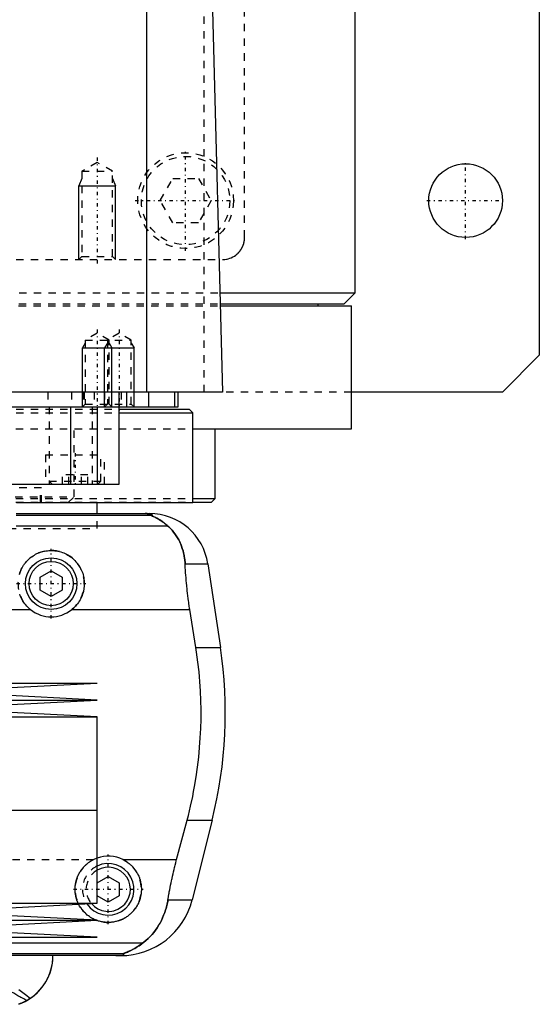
# Model space of a CAD drawing. Extents: x -105 to 105, y -137 to 442.
# Tile 5 of 11: x 34 to 105, y -67 to 67. Entities that reach past the tile are written whole.
import ezdxf

# ---------------------------------------------------------------- set-up
doc = ezdxf.new("R2010")
doc.units = 0
doc.linetypes.add('CENTER', pattern=[1.5, 0.45, -0.5, 0.05, -0.5])
doc.linetypes.add('DASHED', pattern=[2, 1, -1])
for name, color, linetype in [('AM_0', 7, 'CONTINUOUS'), ('AM_10', 7, 'CONTINUOUS'), ('AM_3', 7, 'DASHED'), ('AM_7', 7, 'CENTER')]:
    doc.layers.add(name, color=color, linetype=linetype)

msp = doc.modelspace()

# ---------------------------------------------------------------- linework, layer by layer
at = {"layer": 'AM_0', "color": 7, "linetype": 'CONTINUOUS'}
for p, q in [((105, 311.5), (105, 21.5)), ((80, 30), (80, 291.5)), ((51.74, 16.5), (51.74, 77.05)), ((60.5, 73.35), (62, 16.5)), ((61.61, 30), (80, 30)), ((78.5, 28.5), (80, 30)), ((61.65, 28.5), (78.5, 28.5)), ((61.66, 28.2), (79.5, 28.2)), ((75, 28.2), (75, 28.5)), ((79.5, 11.5), (79.5, 28.2)), ((105, 21.5), (100, 16.5)), ((62, 16.5), (-62, 16.5)), ((48, 4), (48, 16.5)), ((49, 16.5), (49, 14.5)), ((52, 14.5), (52, 16.5)), ((55.47, 16.5), (55.47, 14.5)), ((56, 14.5), (56, 16.5)), ((100, 16.5), (79.5, 16.5)), ((-56, 14.5), (56, 14.5)), ((41.36, 14.5), (41.36, 4)), ((45, 14.5), (45, 4)), ((48.01, 14.2), (57.5, 14.2)), ((48.01, 13.7), (58, 13.7)), ((58, 13.7), (57.5, 14.2)), ((58, 1.5), (58, 13.7)), ((58.06, 11.5), (79.5, 11.5)), ((61, 2.08), (61, 11.5)), ((-48, 4), (48, 4)), ((34.04, 1.5), (58, 1.5)), ((45, 0), (45, 1.5)), ((58.02, 1.58), (60.5, 1.58)), ((58.04, 2.08), (61, 2.08)), ((60.5, 1.58), (61, 2.08)), ((34, 0), (52.11, 0)), ((52.38, -0.25), (34, -0.25)), ((54.6, -1.69), (34, -1.69)), ((37.25, -8.63), (38.75, -7.77)), ((38.75, -7.77), (40.25, -8.63)), ((56.93, -6.81), (60.02, -6.81)), ((60.02, -6.81), (61.72, -18.16)), ((37.25, -10.37), (37.25, -8.63)), ((40.25, -8.63), (40.25, -10.37)), ((38.75, -11.23), (37.25, -10.37)), ((40.25, -10.37), (38.75, -11.23)), ((31.65, -13.03), (35.96, -13.03)), ((41.54, -13.03), (57.58, -13.03)), ((58.39, -18.16), (57.58, -13.03)), ((58.39, -18.16), (61.72, -18.16)), ((-45, -23), (45, -23)), ((22.5, -24.15), (45, -23)), ((-45, -25.3), (45, -25.3)), ((45, -25.3), (22.5, -24.15)), ((22.5, -26.45), (45, -25.3)), ((45, -27.6), (22.5, -26.45)), ((-45, -27.6), (45, -27.6)), ((45, -40.25), (45, -27.6)), ((-45, -40.25), (45, -40.25)), ((45, -52.9), (45, -40.25)), ((55.78, -46.97), (57.2, -41.62)), ((57.2, -41.62), (60.6, -41.62)), ((60.6, -41.62), (57.89, -52.43)), ((48.5, -46.97), (55.78, -46.97)), ((45, -50.13), (46.5, -49.27)), ((46.5, -49.27), (48, -50.13)), ((48, -50.13), (48, -51.87)), ((46.5, -52.73), (45, -51.87)), ((48, -51.87), (46.5, -52.73)), ((-45, -52.9), (45, -52.9)), ((22.5, -54.05), (45, -52.9)), ((54.6, -52.43), (57.89, -52.43)), ((45, -55.2), (22.5, -54.05)), ((-45, -55.2), (45, -55.2)), ((22.5, -56.35), (45, -55.2)), ((45, -57.5), (22.5, -56.35)), ((-45, -57.5), (45, -57.5)), ((51.17, -58.31), (21.35, -58.31)), ((48.57, -59.75), (22.85, -59.75)), ((48.19, -60), (23.65, -60))]:
    msp.add_line(p, q, dxfattribs=at)
for points in [[(52.38, -0.25, 0), (52.39, -0.25, 0), (52.41, -0.23, 0), (52.43, -0.22, 0), (52.44, -0.21, 0), (52.44, -0.2, 0), (52.45, -0.19, 0), (52.45, -0.17, 0), (52.45, -0.16, 0), (52.45, -0.14, 0), (52.43, -0.13, 0), (52.42, -0.12, 0), (52.41, -0.11, 0), (52.39, -0.1, 0), (52.35, -0.08, 0), (52.3, -0.07, 0), (52.23, -0.05, 0), (52.19, -0.04, 0), (52.17, -0.04, 0), (52.16, -0.04, 0), (52.15, -0.04, 0), (52.15, -0.04, 0), (52.13, -0.04, 0), (52.11, -0.03, 0), (52.1, -0.03, 0), (52.1, -0.03, 0), (52.08, -0.03, 0), (52.06, -0.03, 0), (52.05, -0.03, 0), (52.04, -0.02, 0), (52.01, -0.02, 0), (51.99, -0.02, 0), (51.96, -0.02, 0), (51.93, -0.01, 0), (51.91, -0.01, 0), (51.89, -0.01, 0), (51.87, -0.01, 0), (51.84, -0.01, 0), (51.82, -0.01, 0), (51.82, -0.01, 0), (51.81, -0.01, 0), (51.81, -0.01, 0), (51.8, -0.01, 0), (51.8, -0.01, 0), (51.79, -0.01, 0), (51.78, -0.01, 0), (51.78, -0.01, 0), (51.77, -0.01, 0), (51.77, -0.01, 0), (51.76, -0.01, 0), (51.76, 0, 0), (51.75, 0, 0), (51.74, 0, 0), (51.73, 0, 0), (51.73, 0, 0), (51.72, 0, 0), (51.72, 0, 0), (51.71, 0, 0), (51.7, 0, 0), (51.7, 0, 0), (51.69, 0, 0), (51.68, 0, 0), (51.68, 0, 0), (51.67, 0, 0), (51.67, 0, 0), (51.66, 0, 0), (51.65, 0, 0), (51.65, 0, 0), (51.64, 0, 0), (51.63, 0, 0), (51.63, 0, 0), (51.62, 0, 0), (51.61, 0, 0), (51.6, 0, 0), (51.6, 0, 0), (51.59, 0, 0), (51.58, 0, 0), (51.57, 0, 0), (51.57, 0, 0), (51.56, 0, 0), (51.55, 0, 0), (51.54, 0, 0), (51.53, 0, 0), (51.53, 0, 0), (51.52, 0, 0), (51.52, 0, 0), (51.51, 0, 0), (51.5, 0, 0), (51.49, 0, 0)], [(54.6, -1.69, 0), (54.51, -1.61, 0), (54.32, -1.45, 0), (54.14, -1.31, 0), (54.06, -1.24, 0), (53.97, -1.17, 0), (53.8, -1.05, 0), (53.63, -0.94, 0), (53.48, -0.84, 0), (53.33, -0.75, 0), (53.18, -0.67, 0), (53.12, -0.63, 0), (53.05, -0.59, 0), (52.93, -0.53, 0), (52.81, -0.48, 0), (52.7, -0.42, 0), (52.64, -0.4, 0), (52.63, -0.39, 0), (52.61, -0.38, 0), (52.6, -0.38, 0), (52.6, -0.37, 0), (52.58, -0.37, 0), (52.57, -0.36, 0), (52.55, -0.35, 0), (52.54, -0.35, 0), (52.52, -0.34, 0), (52.52, -0.34, 0), (52.51, -0.33, 0), (52.5, -0.33, 0), (52.48, -0.32, 0), (52.48, -0.32, 0), (52.47, -0.32, 0), (52.46, -0.31, 0), (52.45, -0.31, 0), (52.44, -0.3, 0), (52.44, -0.3, 0), (52.43, -0.3, 0), (52.42, -0.29, 0), (52.41, -0.29, 0), (52.4, -0.28, 0), (52.4, -0.28, 0), (52.39, -0.28, 0), (52.39, -0.28, 0), (52.39, -0.27, 0), (52.38, -0.27, 0), (52.38, -0.27, 0), (52.38, -0.26, 0), (52.38, -0.26, 0), (52.38, -0.26, 0), (52.38, -0.26, 0), (52.38, -0.26, 0), (52.38, -0.25, 0), (52.38, -0.25, 0)], [(56.93, -6.81, 0), (56.92, -6.65, 0), (56.89, -6.32, 0), (56.85, -5.99, 0), (56.82, -5.83, 0), (56.8, -5.66, 0), (56.73, -5.34, 0), (56.65, -5.03, 0), (56.55, -4.72, 0), (56.45, -4.42, 0), (56.33, -4.12, 0), (56.27, -3.97, 0), (56.2, -3.83, 0), (56.06, -3.55, 0), (55.9, -3.27, 0), (55.73, -3, 0), (55.55, -2.74, 0), (55.36, -2.49, 0), (55.26, -2.37, 0), (55.16, -2.25, 0), (54.94, -2.02, 0), (54.72, -1.8, 0), (54.6, -1.69, 0)], [(34.47, -8.1, 0), (34.51, -8.01, 0), (34.54, -7.91, 0), (34.62, -7.72, 0), (34.7, -7.53, 0), (34.8, -7.34, 0), (34.9, -7.17, 0), (35.01, -6.99, 0), (35.07, -6.91, 0), (35.13, -6.83, 0), (35.25, -6.67, 0), (35.38, -6.52, 0), (35.52, -6.37, 0), (35.66, -6.23, 0), (35.8, -6.1, 0), (35.88, -6.03, 0), (35.96, -5.97, 0), (36.12, -5.85, 0), (36.29, -5.73, 0), (36.47, -5.62, 0), (36.65, -5.52, 0), (36.83, -5.43, 0), (36.93, -5.38, 0), (37.03, -5.34, 0), (37.22, -5.27, 0), (37.42, -5.2, 0), (37.63, -5.14, 0), (37.83, -5.1, 0), (38.04, -5.06, 0), (38.14, -5.04, 0), (38.24, -5.03, 0), (38.45, -5.01, 0), (38.65, -5, 0), (38.75, -5, 0), (38.85, -5, 0), (39.05, -5.01, 0), (39.26, -5.03, 0), (39.36, -5.04, 0), (39.46, -5.06, 0), (39.67, -5.1, 0), (39.87, -5.14, 0), (40.08, -5.2, 0), (40.28, -5.27, 0), (40.47, -5.34, 0), (40.57, -5.38, 0), (40.67, -5.43, 0), (40.85, -5.52, 0), (41.03, -5.62, 0), (41.21, -5.73, 0), (41.38, -5.85, 0), (41.54, -5.97, 0), (41.62, -6.03, 0), (41.7, -6.1, 0), (41.84, -6.23, 0), (41.98, -6.37, 0), (42.12, -6.52, 0), (42.25, -6.67, 0), (42.37, -6.83, 0), (42.43, -6.91, 0), (42.49, -6.99, 0), (42.6, -7.17, 0), (42.7, -7.34, 0), (42.8, -7.53, 0), (42.88, -7.72, 0), (42.96, -7.91, 0), (42.99, -8.01, 0), (43.03, -8.1, 0), (43.09, -8.3, 0), (43.14, -8.5, 0), (43.18, -8.7, 0), (43.21, -8.91, 0), (43.23, -9.11, 0), (43.24, -9.21, 0), (43.25, -9.31, 0), (43.25, -9.51, 0), (43.25, -9.71, 0), (43.24, -9.81, 0), (43.23, -9.91, 0), (43.21, -10.11, 0), (43.18, -10.32, 0), (43.15, -10.42, 0), (43.13, -10.52, 0), (43.08, -10.73, 0), (43.02, -10.93, 0), (42.95, -11.13, 0), (42.86, -11.32, 0), (42.77, -11.52, 0), (42.72, -11.61, 0), (42.67, -11.7, 0), (42.57, -11.89, 0), (42.45, -12.06, 0), (42.33, -12.23, 0), (42.2, -12.39, 0), (42.06, -12.55, 0), (41.99, -12.62, 0), (41.92, -12.69, 0), (41.77, -12.83, 0), (41.62, -12.97, 0), (41.54, -13.03, 0)], [(57.58, -13.03, 0), (57.55, -12.86, 0), (57.5, -12.52, 0), (57.45, -12.18, 0), (57.43, -12.01, 0), (57.4, -11.84, 0), (57.36, -11.5, 0), (57.31, -11.15, 0), (57.27, -10.81, 0), (57.23, -10.46, 0), (57.19, -10.12, 0), (57.17, -9.94, 0), (57.15, -9.77, 0), (57.12, -9.42, 0), (57.09, -9.07, 0), (57.06, -8.72, 0), (57.03, -8.37, 0), (57, -8.03, 0), (56.99, -7.85, 0), (56.98, -7.68, 0), (56.96, -7.33, 0), (56.94, -6.99, 0), (56.93, -6.81, 0)], [(35.96, -13.03, 0), (35.88, -12.97, 0), (35.73, -12.83, 0), (35.58, -12.69, 0), (35.51, -12.62, 0), (35.44, -12.55, 0), (35.3, -12.39, 0), (35.17, -12.23, 0), (35.05, -12.06, 0), (34.93, -11.89, 0), (34.83, -11.7, 0), (34.78, -11.61, 0), (34.73, -11.52, 0), (34.64, -11.32, 0), (34.55, -11.13, 0), (34.48, -10.93, 0)], [(57.2, -41.62, 0), (57.37, -40.98, 0), (57.68, -39.69, 0), (57.96, -38.38, 0), (58.09, -37.72, 0), (58.21, -37.05, 0), (58.43, -35.73, 0), (58.62, -34.4, 0), (58.78, -33.07, 0), (58.9, -31.75, 0), (58.99, -30.44, 0), (59.03, -29.79, 0), (59.06, -29.15, 0), (59.09, -27.88, 0), (59.09, -26.64, 0), (59.07, -25.38, 0), (59.02, -24.1, 0), (58.94, -22.8, 0), (58.88, -22.14, 0), (58.82, -21.48, 0), (58.67, -20.16, 0), (58.5, -18.82, 0), (58.39, -18.16, 0)], [(48.5, -46.97, 0), (48.56, -47, 0), (48.67, -47.06, 0), (48.79, -47.12, 0), (48.84, -47.16, 0), (48.9, -47.19, 0), (49.01, -47.26, 0), (49.11, -47.34, 0), (49.22, -47.41, 0), (49.32, -47.49, 0), (49.42, -47.57, 0), (49.46, -47.61, 0), (49.51, -47.66, 0), (49.6, -47.74, 0), (49.69, -47.83, 0), (49.78, -47.92, 0), (49.86, -48.01, 0), (49.95, -48.11, 0), (49.99, -48.15, 0), (50.03, -48.2, 0), (50.1, -48.31, 0), (50.18, -48.41, 0), (50.22, -48.46, 0), (50.25, -48.52, 0), (50.32, -48.63, 0), (50.39, -48.74, 0), (50.42, -48.79, 0), (50.45, -48.85, 0), (50.51, -48.97, 0), (50.57, -49.08, 0), (50.63, -49.2, 0), (50.68, -49.32, 0), (50.72, -49.44, 0), (50.74, -49.51, 0), (50.77, -49.57, 0), (50.81, -49.69, 0), (50.84, -49.82, 0), (50.87, -49.94, 0), (50.9, -50.07, 0), (50.93, -50.19, 0), (50.94, -50.26, 0), (50.95, -50.32, 0), (50.97, -50.44, 0), (50.98, -50.57, 0), (50.99, -50.69, 0), (51, -50.82, 0), (51, -50.94, 0), (51, -51, 0), (51, -51.06, 0), (51, -51.18, 0), (50.99, -51.31, 0), (50.98, -51.43, 0), (50.97, -51.55, 0), (50.95, -51.68, 0), (50.94, -51.74, 0), (50.93, -51.8, 0), (50.9, -51.92, 0), (50.88, -52.05, 0), (50.85, -52.17, 0), (50.81, -52.29, 0), (50.77, -52.41, 0), (50.75, -52.47, 0), (50.73, -52.53, 0), (50.69, -52.65, 0), (50.64, -52.77, 0), (50.61, -52.83, 0), (50.59, -52.88, 0), (50.53, -53, 0), (50.47, -53.11, 0), (50.44, -53.17, 0), (50.41, -53.22, 0), (50.35, -53.33, 0), (50.28, -53.44, 0), (50.21, -53.54, 0), (50.14, -53.64, 0), (50.07, -53.74, 0), (50.03, -53.79, 0), (49.99, -53.84, 0), (49.91, -53.93, 0), (49.83, -54.02, 0), (49.75, -54.11, 0), (49.67, -54.2, 0), (49.58, -54.28, 0), (49.53, -54.32, 0), (49.49, -54.36, 0), (49.4, -54.44, 0), (49.3, -54.52, 0), (49.2, -54.6, 0), (49.1, -54.67, 0), (49, -54.74, 0), (48.95, -54.78, 0), (48.89, -54.81, 0), (48.78, -54.88, 0), (48.67, -54.94, 0), (48.56, -55, 0), (48.44, -55.06, 0), (48.33, -55.11, 0), (48.27, -55.14, 0), (48.21, -55.16, 0), (48.09, -55.21, 0), (47.97, -55.25, 0), (47.84, -55.3, 0), (47.72, -55.33, 0), (47.59, -55.37, 0), (47.53, -55.38, 0), (47.47, -55.39, 0), (47.34, -55.42, 0), (47.22, -55.44, 0), (47.15, -55.45, 0), (47.09, -55.46, 0), (46.96, -55.48, 0), (46.84, -55.49, 0), (46.77, -55.49, 0), (46.71, -55.5, 0), (46.59, -55.5, 0), (46.46, -55.5, 0), (46.34, -55.5, 0), (46.21, -55.49, 0), (46.09, -55.48, 0), (46.02, -55.47, 0), (45.96, -55.47, 0), (45.83, -55.45, 0), (45.71, -55.43, 0), (45.58, -55.4, 0), (45.45, -55.38, 0), (45.33, -55.34, 0), (45.27, -55.33, 0), (45.2, -55.31, 0), (45.08, -55.27, 0), (44.96, -55.23, 0), (44.9, -55.21, 0)], [(54.6, -52.43, 0), (54.63, -52.27, 0), (54.68, -51.97, 0), (54.73, -51.66, 0), (54.76, -51.51, 0), (54.79, -51.35, 0), (54.85, -51.05, 0), (54.91, -50.74, 0), (54.97, -50.44, 0), (55.03, -50.13, 0), (55.1, -49.83, 0), (55.13, -49.68, 0), (55.16, -49.52, 0), (55.23, -49.22, 0), (55.3, -48.92, 0), (55.37, -48.63, 0), (55.44, -48.33, 0), (55.51, -48.03, 0), (55.55, -47.88, 0), (55.58, -47.73, 0), (55.66, -47.42, 0), (55.74, -47.12, 0), (55.78, -46.97, 0)], [(44.87, -55.19, 0), (44.78, -55.16, 0), (44.61, -55.08, 0), (44.44, -55, 0), (44.35, -54.96, 0), (44.27, -54.91, 0), (44.11, -54.81, 0), (43.96, -54.71, 0), (43.81, -54.61, 0), (43.66, -54.49, 0), (43.53, -54.38, 0), (43.46, -54.32, 0), (43.4, -54.26, 0), (43.27, -54.13, 0), (43.15, -54, 0), (43.03, -53.87, 0), (42.92, -53.73, 0), (42.81, -53.58, 0), (42.76, -53.51, 0), (42.71, -53.43, 0), (42.62, -53.27, 0), (42.53, -53.11, 0), (42.48, -53.03, 0)], [(51.17, -58.31, 0), (51.33, -58.19, 0), (51.62, -57.95, 0), (51.91, -57.69, 0), (52.04, -57.56, 0), (52.18, -57.42, 0), (52.44, -57.14, 0), (52.68, -56.85, 0), (52.91, -56.55, 0), (53.13, -56.24, 0), (53.34, -55.91, 0), (53.44, -55.75, 0), (53.53, -55.58, 0), (53.71, -55.24, 0), (53.87, -54.88, 0), (54.02, -54.53, 0), (54.16, -54.16, 0), (54.28, -53.78, 0), (54.34, -53.6, 0), (54.39, -53.4, 0), (54.49, -53.02, 0), (54.57, -52.62, 0), (54.6, -52.43, 0)], [(48.57, -59.75, 0), (48.57, -59.75, 0), (48.57, -59.74, 0), (48.57, -59.74, 0), (48.57, -59.74, 0), (48.57, -59.74, 0), (48.57, -59.74, 0), (48.57, -59.73, 0), (48.58, -59.73, 0), (48.58, -59.73, 0), (48.59, -59.72, 0), (48.59, -59.72, 0), (48.6, -59.72, 0), (48.61, -59.71, 0), (48.62, -59.71, 0), (48.63, -59.71, 0), (48.64, -59.7, 0), (48.65, -59.7, 0), (48.66, -59.69, 0), (48.66, -59.69, 0), (48.68, -59.68, 0), (48.69, -59.68, 0), (48.7, -59.68, 0), (48.71, -59.67, 0), (48.72, -59.67, 0), (48.74, -59.66, 0), (48.74, -59.66, 0), (48.75, -59.65, 0), (48.77, -59.65, 0), (48.79, -59.64, 0), (48.8, -59.63, 0), (48.82, -59.63, 0), (48.84, -59.62, 0), (48.85, -59.62, 0), (48.86, -59.61, 0), (48.88, -59.6, 0), (48.9, -59.6, 0), (48.97, -59.57, 0), (49.1, -59.52, 0), (49.23, -59.46, 0), (49.38, -59.39, 0), (49.46, -59.36, 0), (49.54, -59.32, 0), (49.71, -59.23, 0), (49.9, -59.14, 0), (50.09, -59.03, 0), (50.28, -58.92, 0), (50.48, -58.79, 0), (50.58, -58.73, 0), (50.68, -58.66, 0), (50.88, -58.53, 0), (51.07, -58.38, 0), (51.17, -58.31, 0)], [(34.48, -66.54, 0), (34.74, -66.44, 0), (35.22, -66.22, 0), (35.66, -65.96, 0), (35.88, -65.83, 0), (36.08, -65.69, 0), (36.48, -65.38, 0), (36.84, -65.06, 0), (37.18, -64.71, 0), (37.49, -64.34, 0), (37.77, -63.96, 0), (37.9, -63.77, 0), (38.02, -63.57, 0), (38.25, -63.16, 0), (38.44, -62.75, 0), (38.6, -62.33, 0), (38.74, -61.9, 0), (38.84, -61.47, 0), (38.89, -61.26, 0), (38.92, -61.05, 0), (38.97, -60.62, 0), (39, -60.21, 0), (39, -60, 0)], [(35.94, -65.78, 0), (36.11, -65.66, 0), (36.44, -65.41, 0), (36.74, -65.15, 0), (36.89, -65.01, 0), (37.03, -64.87, 0), (37.3, -64.57, 0), (37.55, -64.27, 0), (37.78, -63.95, 0), (37.99, -63.63, 0), (38.18, -63.3, 0), (38.26, -63.13, 0), (38.34, -62.96, 0), (38.49, -62.61, 0), (38.62, -62.27, 0), (38.73, -61.92, 0), (38.82, -61.56, 0), (38.89, -61.21, 0), (38.92, -61.04, 0), (38.95, -60.86, 0), (38.98, -60.51, 0), (39, -60.17, 0), (39, -60, 0)], [(47.52, -60, 0), (47.53, -60, 0), (47.54, -60, 0), (47.55, -60, 0), (47.55, -60, 0), (47.56, -60, 0), (47.57, -60, 0), (47.57, -60, 0), (47.58, -60, 0), (47.59, -60, 0), (47.6, -60, 0), (47.61, -60, 0), (47.61, -60, 0), (47.62, -60, 0), (47.63, -60, 0), (47.64, -60, 0), (47.65, -60, 0), (47.66, -60, 0), (47.66, -60, 0), (47.67, -60, 0), (47.67, -60, 0), (47.68, -60, 0), (47.69, -60, 0), (47.69, -60, 0), (47.7, -60, 0), (47.71, -60, 0), (47.71, -60, 0), (47.72, -60, 0), (47.73, -60, 0), (47.73, -60, 0), (47.74, -60, 0), (47.75, -60, 0), (47.76, -60, 0), (47.76, -60, 0), (47.77, -60, 0), (47.78, -60, 0), (47.78, -60, 0), (47.79, -60, 0), (47.8, -60, 0), (47.81, -60, 0), (47.81, -60, 0), (47.81, -60, 0), (47.82, -60, 0), (47.83, -59.99, 0), (47.83, -59.99, 0), (47.84, -59.99, 0), (47.85, -59.99, 0), (47.85, -59.99, 0), (47.86, -59.99, 0), (47.86, -59.99, 0), (47.87, -59.99, 0), (47.89, -59.99, 0), (47.93, -59.99, 0), (47.95, -59.99, 0), (47.97, -59.99, 0), (48, -59.99, 0), (48.03, -59.98, 0), (48.06, -59.98, 0), (48.09, -59.98, 0), (48.11, -59.98, 0), (48.13, -59.98, 0), (48.14, -59.98, 0), (48.16, -59.97, 0), (48.19, -59.97, 0), (48.2, -59.97, 0), (48.21, -59.97, 0), (48.23, -59.97, 0), (48.25, -59.96, 0), (48.26, -59.96, 0), (48.27, -59.96, 0), (48.28, -59.96, 0), (48.3, -59.96, 0), (48.35, -59.95, 0), (48.43, -59.93, 0), (48.49, -59.92, 0), (48.54, -59.9, 0), (48.57, -59.89, 0), (48.58, -59.88, 0), (48.6, -59.87, 0), (48.62, -59.86, 0), (48.63, -59.84, 0), (48.63, -59.83, 0), (48.63, -59.81, 0), (48.63, -59.8, 0), (48.62, -59.79, 0), (48.62, -59.78, 0), (48.6, -59.77, 0), (48.58, -59.75, 0), (48.57, -59.75, 0)], [(35.94, -65.78, 0), (35.9, -65.81, 0), (35.81, -65.87, 0), (35.73, -65.93, 0), (35.68, -65.95, 0), (35.64, -65.98, 0), (35.55, -66.03, 0), (35.46, -66.09, 0), (35.37, -66.14, 0), (35.28, -66.19, 0), (35.19, -66.23, 0), (35.14, -66.26, 0), (35.09, -66.28, 0), (35, -66.32, 0), (34.91, -66.37, 0), (34.82, -66.41, 0), (34.72, -66.45, 0), (34.63, -66.49, 0), (34.58, -66.51, 0), (34.54, -66.52, 0), (34.44, -66.56, 0), (34.35, -66.6, 0), (34.3, -66.61, 0)]]:
    msp.add_polyline3d(points, dxfattribs=at)
for centre, radius in [((95, 42.5), 5), ((38.75, -9.5), 3.5), ((38.75, -9.5), 3)]:
    msp.add_circle(centre, radius, dxfattribs=at)
for centre, radius, start, end in [((52.11, -8), 8, 8.533, 90), ((38.75, -9.5), 4.5, 231.7104, 308.2896), ((2.39, -27.06), 60, 345.9622, 8.533), ((46.5, -51), 4.5, 63.6372, 109.4712), ((46.5, -51), 3.5, 214.2765, 115.3769), ((46.5, -51), 3, 220.2978, 120), ((48.19, -50), 10, 270, 345.9622)]:
    msp.add_arc(centre, radius, start, end, dxfattribs=at)
at = {"layer": 'AM_10', "color": 7, "linetype": 'CONTINUOUS'}
for p, q in [((42.93, 45.5), (42.5, 44.5)), ((47.07, 45.5), (47.5, 44.5)), ((42.5, 34.5), (42.5, 44.5)), ((42.5, 44.5), (47.5, 44.5)), ((47.5, 34.5), (47.5, 44.5)), ((43.38, 23.16), (43, 22.5)), ((46.38, 23.16), (46, 22.5)), ((46.62, 23.16), (47, 22.5)), ((49.62, 23.16), (50, 22.5)), ((43, 14.5), (43, 22.5)), ((43, 22.5), (50, 22.5)), ((46, 14.5), (46, 22.5)), ((47, 14.5), (47, 22.5)), ((50, 14.5), (50, 22.5))]:
    msp.add_line(p, q, dxfattribs=at)
at = {"layer": 'AM_3', "color": 6, "linetype": 'DASHED'}
for p, q in [((65, 37.5), (65, 292.5)), ((59.5, 16.5), (59.5, 75.49)), ((45, 47.69), (42.93, 46.5)), ((47.07, 46.5), (45, 47.69)), ((42.93, 46.5), (42.93, 34.93)), ((42.93, 46.5), (47.07, 46.5)), ((47.07, 34.93), (47.07, 46.5)), ((53.54, 42.5), (55.27, 45.5)), ((55.27, 45.5), (58.73, 45.5)), ((58.73, 45.5), (60.46, 42.5)), ((55.27, 39.5), (53.54, 42.5)), ((60.46, 42.5), (58.73, 39.5)), ((58.73, 39.5), (55.27, 39.5)), ((42.93, 34.93), (42.5, 34.5)), ((42.93, 34.93), (47.07, 34.93)), ((47.5, 34.5), (47.07, 34.93)), ((-62, 34.5), (62, 34.5)), ((-61.61, 30), (61.61, 30)), ((-61.66, 28.2), (61.66, 28.2)), ((-61.65, 28.5), (61.65, 28.5)), ((45, 24.5), (43.38, 23.56)), ((46.62, 23.56), (45, 24.5)), ((48, 24.5), (46.38, 23.56)), ((49.62, 23.56), (48, 24.5)), ((43.38, 23.56), (43.38, 14.88)), ((43.38, 23.56), (49.62, 23.56)), ((46.38, 23.56), (46.38, 14.88)), ((46.62, 14.88), (46.62, 23.56)), ((49.62, 14.88), (49.62, 23.56)), ((79.5, 16.5), (-79.5, 16.5)), ((38.29, 16.5), (38.29, 14.5)), ((41.5, 16.5), (41.5, 14.5)), ((43.09, 16.5), (43.09, 14.5)), ((43.24, 16.5), (43.24, 14.5)), ((44.59, 16.5), (44.59, 14.5)), ((46, 16.5), (46, 14.5)), ((48.25, 16.5), (48.25, 14.5)), ((43.38, 14.88), (43, 14.5)), ((43.38, 14.88), (49.62, 14.88)), ((46.38, 14.88), (46, 14.5)), ((47, 14.5), (46.62, 14.88)), ((50, 14.5), (49.62, 14.88)), ((-48.01, 14.2), (48.01, 14.2)), ((-48.01, 13.7), (48.01, 13.7)), ((38.5, 14.5), (38.5, 4)), ((44.34, 14.5), (44.34, 4)), ((-58.06, 11.5), (58.06, 11.5)), ((41.88, 2.3), (41.88, 11.5)), ((38, 8), (38, 4)), ((38, 8), (46, 8)), ((45.5, 4.4), (45.5, 8)), ((46, 4), (46, 8)), ((38.5, 4.4), (38.9, 4)), ((38.5, 4.4), (45.5, 4.4)), ((40.27, 4), (40.27, 5.25)), ((43.73, 5.25), (40.27, 5.25)), ((41.13, 4), (41.13, 5.25)), ((42.87, 4), (42.87, 5.25)), ((43.73, 4), (43.73, 5.25)), ((45.1, 4), (45.5, 4.4)), ((37.43, 3.5), (30.33, 3.5)), ((37.32, 1.5), (37.32, 3.5)), ((37.43, 1.5), (37.43, 3.5)), ((-58.04, 2.08), (58.04, 2.08)), ((-58.02, 1.58), (58.02, 1.58)), ((25.88, 2.3), (41.88, 2.3)), ((41.08, 1.5), (41.88, 2.3)), ((45, 1.5), (45, 1.58)), ((45, -2), (45, 0)), ((-45, -2), (45, -2)), ((-45, -2), (45, -2)), ((-44.5, -46.97), (44.5, -46.97)), ((44.9, -55.21), (44.87, -55.19))]:
    msp.add_line(p, q, dxfattribs=at)
for points in [[(62, 34.5, 0), (62.11, 34.5, 0), (62.32, 34.52, 0), (62.54, 34.55, 0), (62.65, 34.57, 0), (62.76, 34.6, 0), (62.98, 34.67, 0), (63.2, 34.75, 0), (63.41, 34.85, 0), (63.62, 34.97, 0), (63.82, 35.11, 0), (63.91, 35.19, 0), (64, 35.27, 0), (64.11, 35.37, 0), (64.14, 35.4, 0), (64.17, 35.43, 0), (64.18, 35.44, 0), (64.2, 35.46, 0), (64.23, 35.49, 0), (64.25, 35.52, 0), (64.28, 35.55, 0), (64.31, 35.58, 0), (64.34, 35.62, 0), (64.35, 35.63, 0), (64.36, 35.65, 0), (64.39, 35.69, 0), (64.42, 35.72, 0), (64.44, 35.76, 0), (64.47, 35.8, 0), (64.49, 35.83, 0), (64.51, 35.85, 0), (64.52, 35.87, 0), (64.55, 35.91, 0), (64.57, 35.95, 0), (64.6, 36, 0), (64.62, 36.04, 0), (64.64, 36.08, 0), (64.65, 36.1, 0), (64.67, 36.12, 0), (64.69, 36.17, 0), (64.71, 36.22, 0), (64.73, 36.26, 0), (64.75, 36.31, 0), (64.77, 36.36, 0), (64.78, 36.38, 0), (64.79, 36.4, 0), (64.81, 36.45, 0), (64.83, 36.5, 0), (64.84, 36.53, 0), (64.85, 36.55, 0), (64.86, 36.6, 0), (64.88, 36.65, 0), (64.89, 36.68, 0), (64.89, 36.71, 0), (64.91, 36.76, 0), (64.92, 36.81, 0), (64.93, 36.87, 0), (64.94, 36.92, 0), (64.95, 36.97, 0), (64.96, 37, 0), (64.96, 37.03, 0), (64.97, 37.08, 0), (64.98, 37.14, 0), (64.98, 37.19, 0), (64.99, 37.25, 0), (64.99, 37.3, 0), (65, 37.33, 0), (65, 37.36, 0), (65, 37.42, 0), (65, 37.47, 0), (65, 37.5, 0)], [(51.49, 0, 0), (51.5, 0, 0), (51.51, 0, 0), (51.52, 0, 0), (51.52, 0, 0), (51.53, 0, 0), (51.53, 0, 0), (51.54, 0, 0), (51.55, 0, 0), (51.56, 0, 0), (51.57, 0, 0), (51.57, 0, 0), (51.58, 0, 0), (51.59, 0, 0), (51.6, 0, 0), (51.6, 0, 0), (51.61, 0, 0), (51.62, 0, 0), (51.63, 0, 0), (51.63, 0, 0), (51.64, 0, 0), (51.65, 0, 0), (51.65, 0, 0), (51.66, 0, 0), (51.67, 0, 0), (51.67, 0, 0), (51.68, 0, 0), (51.68, 0, 0), (51.69, 0, 0), (51.7, 0, 0), (51.7, 0, 0), (51.71, 0, 0), (51.72, 0, 0), (51.72, 0, 0), (51.73, 0, 0), (51.73, 0, 0), (51.74, 0, 0), (51.75, 0, 0), (51.76, 0, 0), (51.76, -0.01, 0), (51.77, -0.01, 0), (51.77, -0.01, 0), (51.78, -0.01, 0), (51.78, -0.01, 0), (51.79, -0.01, 0), (51.8, -0.01, 0), (51.8, -0.01, 0), (51.81, -0.01, 0), (51.81, -0.01, 0), (51.82, -0.01, 0), (51.82, -0.01, 0), (51.84, -0.01, 0), (51.87, -0.01, 0), (51.89, -0.01, 0), (51.91, -0.01, 0), (51.93, -0.01, 0), (51.96, -0.02, 0), (51.99, -0.02, 0), (52.01, -0.02, 0), (52.04, -0.02, 0), (52.05, -0.03, 0), (52.06, -0.03, 0), (52.08, -0.03, 0), (52.1, -0.03, 0), (52.1, -0.03, 0), (52.11, -0.03, 0), (52.13, -0.04, 0), (52.15, -0.04, 0), (52.15, -0.04, 0), (52.16, -0.04, 0), (52.17, -0.04, 0), (52.19, -0.04, 0), (52.23, -0.05, 0), (52.3, -0.07, 0), (52.35, -0.08, 0), (52.39, -0.1, 0), (52.41, -0.11, 0), (52.42, -0.12, 0), (52.43, -0.13, 0), (52.45, -0.14, 0), (52.45, -0.16, 0), (52.45, -0.17, 0), (52.45, -0.19, 0), (52.44, -0.2, 0), (52.44, -0.21, 0), (52.43, -0.22, 0), (52.41, -0.23, 0), (52.39, -0.25, 0), (52.38, -0.25, 0)], [(52.38, -0.25, 0), (52.38, -0.25, 0), (52.38, -0.26, 0), (52.38, -0.26, 0), (52.38, -0.26, 0), (52.38, -0.26, 0), (52.38, -0.26, 0), (52.38, -0.27, 0), (52.38, -0.27, 0), (52.38, -0.27, 0), (52.39, -0.27, 0), (52.39, -0.28, 0), (52.39, -0.28, 0), (52.4, -0.28, 0), (52.41, -0.28, 0), (52.41, -0.29, 0), (52.42, -0.29, 0), (52.43, -0.3, 0), (52.43, -0.3, 0), (52.44, -0.3, 0), (52.45, -0.31, 0), (52.46, -0.31, 0), (52.46, -0.31, 0), (52.47, -0.32, 0), (52.48, -0.32, 0), (52.49, -0.33, 0), (52.5, -0.33, 0), (52.5, -0.33, 0), (52.51, -0.34, 0), (52.53, -0.34, 0), (52.54, -0.35, 0), (52.55, -0.35, 0), (52.57, -0.36, 0), (52.57, -0.36, 0), (52.58, -0.37, 0), (52.6, -0.37, 0), (52.61, -0.38, 0), (52.66, -0.4, 0), (52.76, -0.45, 0), (52.88, -0.51, 0), (53, -0.57, 0), (53.06, -0.6, 0), (53.13, -0.64, 0), (53.27, -0.72, 0), (53.43, -0.81, 0), (53.59, -0.91, 0), (53.76, -1.02, 0), (53.94, -1.15, 0), (54.03, -1.21, 0), (54.12, -1.29, 0), (54.31, -1.44, 0), (54.5, -1.6, 0), (54.6, -1.69, 0)], [(54.6, -1.69, 0), (54.72, -1.8, 0), (54.94, -2.02, 0), (55.16, -2.25, 0), (55.26, -2.37, 0), (55.36, -2.49, 0), (55.55, -2.74, 0), (55.73, -3, 0), (55.9, -3.27, 0), (56.06, -3.55, 0), (56.2, -3.83, 0), (56.27, -3.98, 0), (56.33, -4.12, 0), (56.45, -4.42, 0), (56.55, -4.72, 0), (56.65, -5.03, 0), (56.73, -5.34, 0), (56.8, -5.66, 0), (56.82, -5.83, 0), (56.85, -5.99, 0), (56.89, -6.32, 0), (56.92, -6.65, 0), (56.93, -6.81, 0)], [(42.48, -53.03, 0), (42.47, -53, 0), (42.44, -52.94, 0), (42.41, -52.88, 0), (42.4, -52.85, 0), (42.39, -52.82, 0), (42.36, -52.76, 0), (42.33, -52.7, 0), (42.31, -52.64, 0), (42.29, -52.58, 0), (42.26, -52.52, 0), (42.25, -52.49, 0), (42.24, -52.46, 0), (42.22, -52.39, 0), (42.2, -52.33, 0), (42.18, -52.27, 0), (42.16, -52.21, 0), (42.15, -52.14, 0), (42.14, -52.11, 0), (42.13, -52.08, 0), (42.12, -52.02, 0), (42.1, -51.95, 0), (42.1, -51.92, 0), (42.09, -51.89, 0), (42.08, -51.83, 0), (42.06, -51.76, 0), (42.06, -51.73, 0), (42.05, -51.7, 0), (42.04, -51.63, 0), (42.04, -51.57, 0), (42.03, -51.51, 0), (42.02, -51.44, 0), (42.02, -51.38, 0), (42.01, -51.35, 0), (42.01, -51.31, 0), (42.01, -51.25, 0), (42, -51.19, 0), (42, -51.12, 0), (42, -51.06, 0), (42, -51, 0), (42, -50.97, 0), (42, -50.94, 0), (42, -50.87, 0), (42, -50.81, 0), (42.01, -50.75, 0), (42.01, -50.68, 0), (42.02, -50.62, 0), (42.02, -50.59, 0), (42.02, -50.55, 0), (42.03, -50.49, 0), (42.04, -50.42, 0), (42.05, -50.36, 0), (42.06, -50.29, 0), (42.07, -50.23, 0), (42.07, -50.2, 0), (42.08, -50.16, 0), (42.09, -50.1, 0), (42.1, -50.03, 0), (42.12, -49.97, 0), (42.14, -49.91, 0), (42.15, -49.84, 0), (42.16, -49.81, 0), (42.17, -49.78, 0), (42.19, -49.71, 0), (42.21, -49.65, 0), (42.22, -49.62, 0), (42.23, -49.58, 0), (42.25, -49.52, 0), (42.27, -49.46, 0), (42.28, -49.42, 0), (42.3, -49.39, 0), (42.32, -49.33, 0), (42.35, -49.27, 0), (42.37, -49.21, 0), (42.4, -49.14, 0), (42.43, -49.08, 0), (42.44, -49.05, 0), (42.46, -49.02, 0), (42.49, -48.96, 0), (42.52, -48.9, 0), (42.55, -48.84, 0), (42.58, -48.78, 0), (42.62, -48.73, 0), (42.63, -48.7, 0), (42.65, -48.67, 0), (42.69, -48.61, 0), (42.72, -48.55, 0), (42.76, -48.5, 0), (42.8, -48.44, 0), (42.84, -48.39, 0), (42.85, -48.36, 0), (42.87, -48.33, 0), (42.91, -48.28, 0), (42.95, -48.23, 0), (43, -48.18, 0), (43.04, -48.13, 0), (43.08, -48.08, 0), (43.1, -48.05, 0), (43.12, -48.03, 0), (43.16, -47.98, 0), (43.21, -47.93, 0), (43.25, -47.88, 0), (43.3, -47.84, 0), (43.34, -47.79, 0), (43.37, -47.77, 0), (43.39, -47.75, 0), (43.44, -47.7, 0), (43.48, -47.66, 0), (43.51, -47.64, 0), (43.53, -47.62, 0), (43.58, -47.57, 0), (43.63, -47.53, 0), (43.66, -47.51, 0), (43.68, -47.49, 0), (43.74, -47.45, 0), (43.79, -47.41, 0), (43.84, -47.37, 0), (43.9, -47.33, 0), (43.95, -47.29, 0), (43.98, -47.27, 0), (44.01, -47.25, 0), (44.06, -47.22, 0), (44.12, -47.18, 0), (44.18, -47.15, 0), (44.23, -47.11, 0), (44.29, -47.08, 0), (44.32, -47.06, 0), (44.35, -47.05, 0), (44.41, -47.01, 0), (44.47, -46.98, 0), (44.5, -46.97, 0)], [(54.6, -52.43, 0), (54.57, -52.62, 0), (54.49, -53.02, 0), (54.39, -53.4, 0), (54.34, -53.6, 0), (54.28, -53.78, 0), (54.16, -54.16, 0), (54.02, -54.53, 0), (53.87, -54.89, 0), (53.71, -55.24, 0), (53.53, -55.58, 0), (53.43, -55.75, 0), (53.34, -55.91, 0), (53.13, -56.24, 0), (52.91, -56.55, 0), (52.68, -56.85, 0), (52.44, -57.14, 0), (52.18, -57.42, 0), (52.04, -57.56, 0), (51.91, -57.69, 0), (51.62, -57.95, 0), (51.33, -58.19, 0), (51.17, -58.31, 0)], [(51.17, -58.31, 0), (51.06, -58.39, 0), (50.84, -58.55, 0), (50.63, -58.69, 0), (50.53, -58.76, 0), (50.43, -58.83, 0), (50.23, -58.95, 0), (50.04, -59.06, 0), (49.85, -59.16, 0), (49.68, -59.25, 0), (49.52, -59.33, 0), (49.44, -59.37, 0), (49.36, -59.4, 0), (49.22, -59.46, 0), (49.09, -59.52, 0), (48.96, -59.57, 0), (48.89, -59.6, 0), (48.88, -59.61, 0), (48.86, -59.61, 0), (48.85, -59.62, 0), (48.84, -59.62, 0), (48.82, -59.63, 0), (48.8, -59.64, 0), (48.78, -59.64, 0), (48.77, -59.65, 0), (48.75, -59.66, 0), (48.74, -59.66, 0), (48.73, -59.66, 0), (48.72, -59.67, 0), (48.7, -59.67, 0), (48.7, -59.68, 0), (48.69, -59.68, 0), (48.68, -59.69, 0), (48.66, -59.69, 0), (48.66, -59.69, 0), (48.65, -59.7, 0), (48.64, -59.7, 0), (48.63, -59.71, 0), (48.62, -59.71, 0), (48.61, -59.71, 0), (48.6, -59.72, 0), (48.59, -59.72, 0), (48.59, -59.72, 0), (48.58, -59.73, 0), (48.58, -59.73, 0), (48.57, -59.73, 0), (48.57, -59.74, 0), (48.57, -59.74, 0), (48.57, -59.74, 0), (48.57, -59.74, 0), (48.57, -59.74, 0), (48.57, -59.75, 0), (48.57, -59.75, 0)], [(35.44, -66.1, 0), (35.31, -66.03, 0), (35.05, -65.89, 0), (34.79, -65.75, 0), (34.65, -65.68, 0), (34.52, -65.6, 0), (34.24, -65.44, 0), (33.96, -65.28, 0), (33.67, -65.12, 0), (33.38, -64.95, 0), (33.09, -64.78, 0), (32.93, -64.69, 0), (32.78, -64.6, 0), (32.48, -64.42, 0), (32.17, -64.24, 0), (31.85, -64.05, 0), (31.53, -63.86, 0), (31.21, -63.68, 0), (31.04, -63.58, 0), (30.88, -63.48, 0), (30.55, -63.29, 0), (30.21, -63.1, 0), (30.04, -63.01, 0)], [(34.35, -64.6, 0), (34.72, -64.89, 0), (34.9, -65.03, 0), (35.08, -65.16, 0), (35.44, -65.42, 0), (35.78, -65.67, 0), (35.94, -65.78, 0)]]:
    msp.add_polyline3d(points, dxfattribs=at)
for radius in [6.5, 6]:
    msp.add_circle((57, 42.5), radius, dxfattribs=at)
for centre, radius, start, end in [((38.75, -9.5), 4.5, 308.2896, 231.7104), ((46.5, -51), 4.5, 109.4712, 63.6372), ((46.5, -51), 3.5, 115.3769, 214.2765), ((46.5, -51), 3, 120, 220.2978)]:
    msp.add_arc(centre, radius, start, end, dxfattribs=at)
at = {"layer": 'AM_7', "color": 4, "linetype": 'CENTER'}
for p, q in [((45, 48.35), (45, 33.84)), ((57, 35.67), (57, 49.33)), ((95, 37.25), (95, 47.75)), ((50.17, 42.5), (63.83, 42.5)), ((89.75, 42.5), (100.25, 42.5)), ((45, 25), (45, 14)), ((48, 25), (48, 14)), ((42, 8.2), (42, 3.8)), ((38.75, -14.23), (38.75, -4.77)), ((34.03, -9.5), (43.48, -9.5)), ((46.5, -55.73), (46.5, -46.27)), ((41.77, -51), (51.22, -51))]:
    msp.add_line(p, q, dxfattribs=at)

doc.saveas('drawing.dxf')
